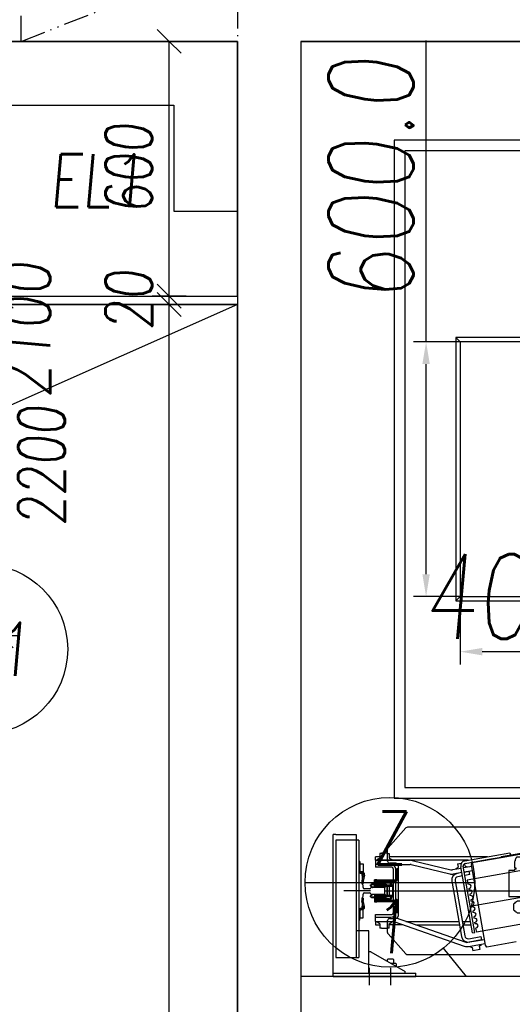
# Model space of a CAD drawing. Header units: millimetres. Extents: x 247761 to 294611, y 172579 to 236863.
# Tile 203 of 256: x 263897 to 265059, y 188788 to 191106. Entities that reach past the tile are written whole.
import ezdxf

# ---------------------------------------------------------------- set-up
doc = ezdxf.new("R2010")
doc.units = ezdxf.units.MM
doc.linetypes.add('ACAD_ISO02W100', pattern=[15, 12, -3])
doc.linetypes.add('ACAD_ISO12W100', pattern=[22, 12, -3, 0.5, -3, 0.5, -3])
for name, color, linetype in [('DASH_25', 1, 'ACAD_ISO02W100'), ('KOTY 50', 7, 'Continuous'), ('KOTY-DVERE', 8, 'Continuous'), ('NOVÁ TENKÁ', 240, 'Continuous'), ('OBRYSY', 7, 'Continuous'), ('PROSTUPY', 7, 'ACAD_ISO12W100'), ('ŽB', 3, 'Continuous')]:
    doc.layers.add(name, color=color, linetype=linetype)
for name, color, linetype, plot in [('DIM_COMP_AUX', 7, 'Continuous', False), ('PLOCHY_MISTNOSTI', 180, 'Continuous', False), ('POMOCNA_ZU', 200, 'Continuous', False)]:
    doc.layers.add(name, color=color, linetype=linetype, plot=plot)
doc.layers.add('DVERE', color=7, linetype='Continuous', true_color=0xf00000)
doc.layers.add('PROSTUPY_POPIS', color=7, linetype='ACAD_ISO12W100', true_color=0x00ff74)
doc.styles.add('CS-ROMANS', font='romans.shx', dxfattribs={"width": 0.75, "oblique": 5})
doc.styles.add('ROMANS', font='romans.shx', dxfattribs={"width": 0.75, "oblique": 5, "height": 200})
doc.dimstyles.new('A_KÓTA_50', dxfattribs={"dimtxt": 110, "dimasz": 2, "dimexe": 100, "dimexo": 1500, "dimgap": 40, "dimtad": 1, "dimrnd": 1, "dimdsep": 46, "dimtxsty": 'CS-ROMANS', "dimblk": 'KOT_CARA20', "dimcen": 45, "dimse1": 1, "dimse2": 1, "dimclrd": 256, "dimclre": 256, "dimclrt": 256, "dimadec": 0, "dimazin": 0, "dimtfac": 1, "dimtix": 1, "dimtmove": 2, "dimatfit": 3, "dimldrblk": 'OBLIQUE', "dimfxl": 0, "dimtolj": 1, "dimarcsym": 0})
doc.dimstyles.new('KONE_mm', dxfattribs={"dimscale": 15, "dimtxt": 3.5, "dimasz": 3.5, "dimexe": 2, "dimexo": 0, "dimgap": 2, "dimtad": 1, "dimdec": 0, "dimrnd": 0.01, "dimzin": 0, "dimdsep": 46, "dimtxsty": 'ROMANS', "dimsah": 1, "dimcen": 0, "dimclrd": 256, "dimclre": 256, "dimclrt": 256, "dimadec": 1, "dimazin": 3, "dimtfac": 1, "dimtdec": 0, "dimtmove": 0, "dimatfit": 3, "dimfxl": 0, "dimtolj": 1, "dimtzin": 0, "dimarcsym": 0})

# ---------------------------------------------------------------- blocks, each defined once
blk = doc.blocks.new('A$C651C2564')
at = {"layer": 'PROSTUPY', "ltscale": 5}
blk.add_lwpolyline([(6990, 0), (6990, 200), (7500, 200), (7500, 0)], close=True, dxfattribs=at)
blk.add_lwpolyline([(6990, 0), (7500, 200)], dxfattribs=at)
at = {"layer": 'PROSTUPY_POPIS', "insert": (7281.7, -328.2), "char_height": 125, "attachment_point": 6, "style": 'CS-ROMANS'}
blk.add_mtext('\\A1;EL1', dxfattribs=at)
blk = doc.blocks.new('KOT_CARA20')
for p, q in [((0, 20), (0, -20)), ((0, 0), (14.1, 14.1)), ((0, 0), (-14.1, -14.1))]:
    blk.add_line(p, q)
blk = doc.blocks.new('*D368')
at = {"layer": 'Defpoints', "color": 0, "ltscale": 5, "transparency": 16777216}
for p in [(264249.5, 190435.3), (264319.5, 190435.3), (264379.5, 186530.3)]:
    blk.add_point(p, dxfattribs=at)
at = {"layer": 'KOTY 50', "lineweight": -2, "ltscale": 5, "transparency": 16777216}
blk.add_line((264249.5, 186532.3), (264249.5, 190433.3), dxfattribs=at)
at = {"layer": 'KOTY 50', "lineweight": -2, "ltscale": 5, "transparency": 16777216, "xscale": 2, "yscale": 2, "zscale": 2}
for p, rotation in [((264249.5, 190435.3), 90), ((264249.5, 186530.3), 270)]:
    blk.add_blockref('KOT_CARA20', p, dxfattribs=dict(at, rotation=rotation))
at = {"layer": 'KOTY 50', "ltscale": 5, "transparency": 16777216, "insert": (264154.5, 188482.8), "char_height": 110, "attachment_point": 5, "rotation": 90, "style": 'CS-ROMANS'}
blk.add_mtext('\\A1;3905', dxfattribs=at)
blk = doc.blocks.new('_OBLIQUE')
at = {"color": 0, "linetype": 'ByBlock', "ltscale": 15}
blk.add_line((-0.5, -0.5), (0.5, 0.5), dxfattribs=at)
blk = doc.blocks.new('*D369')
at = {"layer": 'Defpoints', "color": 0, "ltscale": 5, "transparency": 16777216}
for p in [(264249.5, 190455.3), (264339.5, 190455.3), (264319.5, 190435.3)]:
    blk.add_point(p, dxfattribs=at)
at = {"layer": 'KOTY 50', "lineweight": -2, "ltscale": 5, "transparency": 16777216}
for p, q in [((264249.5, 190457.3), (264249.5, 190459.3)), ((264249.5, 190435.3), (264249.5, 190455.3)), ((264249.5, 190433.3), (264249.5, 190431.3))]:
    blk.add_line(p, q, dxfattribs=at)
at = {"layer": 'KOTY 50', "lineweight": -2, "ltscale": 5, "transparency": 16777216, "xscale": 2, "yscale": 2, "zscale": 2}
for p, rotation in [((264249.5, 190455.3), 270), ((264249.5, 190435.3), 90)]:
    blk.add_blockref('KOT_CARA20', p, dxfattribs=dict(at, rotation=rotation))
at = {"layer": 'KOTY 50', "ltscale": 5, "transparency": 16777216, "insert": (264154.5, 190445.3), "char_height": 110, "attachment_point": 5, "rotation": 90, "style": 'CS-ROMANS'}
blk.add_mtext('\\A1;20', dxfattribs=at)
blk = doc.blocks.new('*D370')
at = {"layer": 'Defpoints', "color": 0, "ltscale": 5, "transparency": 16777216}
for p in [(264249.5, 191055.3), (264359.5, 191055.3), (264339.5, 190455.3)]:
    blk.add_point(p, dxfattribs=at)
at = {"layer": 'KOTY 50', "lineweight": -2, "ltscale": 5, "transparency": 16777216}
blk.add_line((264249.5, 190457.3), (264249.5, 191053.3), dxfattribs=at)
at = {"layer": 'KOTY 50', "lineweight": -2, "ltscale": 5, "transparency": 16777216, "xscale": 2, "yscale": 2, "zscale": 2}
for p, rotation in [((264249.5, 191055.3), 90), ((264249.5, 190455.3), 270)]:
    blk.add_blockref('KOT_CARA20', p, dxfattribs=dict(at, rotation=rotation))
at = {"layer": 'KOTY 50', "ltscale": 5, "transparency": 16777216, "insert": (264154.5, 190755.3), "char_height": 110, "attachment_point": 5, "rotation": 90, "style": 'CS-ROMANS'}
blk.add_mtext('\\A1;600', dxfattribs=at)
blk = doc.blocks.new('*D444')
at = {"layer": 'Defpoints', "color": 0, "ltscale": 5, "transparency": 16777216}
for p in [(263210.5, 190455.3), (263854.1, 190455.3), (263210.5, 189655.3)]:
    blk.add_point(p, dxfattribs=at)
at = {"layer": 'KOTY 50', "lineweight": -2, "ltscale": 5, "transparency": 16777216}
blk.add_line((263854.1, 189657.3), (263854.1, 190453.3), dxfattribs=at)
at = {"layer": 'KOTY 50', "lineweight": -2, "ltscale": 5, "transparency": 16777216, "xscale": 2, "yscale": 2, "zscale": 2}
for p, rotation in [((263854.1, 190455.3), 90), ((263854.1, 189655.3), 270)]:
    blk.add_blockref('KOT_CARA20', p, dxfattribs=dict(at, rotation=rotation))
at = {"layer": 'KOTY 50', "ltscale": 5, "transparency": 16777216, "char_height": 110, "attachment_point": 5, "rotation": 90, "style": 'CS-ROMANS'}
for s, insert in [('\\A1;2200', (263949.1, 190055.3)), ('\\A1;800', (263759.1, 190055.3))]:
    blk.add_mtext(s, dxfattribs=dict(at, insert=insert))
blk = doc.blocks.new('MX20_Planview')
at = {"layer": 'DASH_25', "ltscale": 0.25}
for p, q in [((58.2, 667), (58.2, 679.8)), ((58.2, 679.8), (119.2, 679.8)), ((119.2, 679.8), (119.2, 626.8)), ((26.9, 659.9), (26.9, 646.7)), ((35.4, 664.1), (31.1, 664.1)), ((36.6, 667), (50.9, 667)), ((55.2, 662.7), (52.1, 662.7)), ((56.4, 667), (58.2, 667)), ((130.1, 660.7), (132, 661.7)), ((130.1, 648), (130.1, 660.7)), ((132, 661.7), (133.6, 665.7)), ((133.6, 665.7), (136, 665.7)), ((136, 667.7), (137.2, 668.9)), ((136, 665.7), (136, 667.7)), ((137.2, 668.9), (150.8, 668.9)), ((150.8, 668.9), (152, 667.7)), ((152, 667.7), (152, 665.7)), ((152, 665.7), (153.6, 665.7)), ((153.6, 665.7), (156, 661.7)), ((156, 661.7), (157.9, 660.7)), ((157.9, 660.7), (157.9, 648)), ((207.3, 664.7), (213.8, 664.8)), ((209.9, 640.9), (207.3, 664.7)), ((216.8, 637.3), (213.8, 664.8)), ((35.4, 642.5), (31.1, 642.5)), ((36.6, 639.5), (50.9, 639.5)), ((55.2, 643.9), (52.1, 643.9)), ((56.4, 639.5), (58.2, 639.5)), ((58.2, 626.8), (58.2, 639.5)), ((85, 626.8), (58.2, 626.8)), ((85, 626.8), (85, 608.9)), ((115.7, 626.8), (115.7, 611.8)), ((119.2, 626.8), (115.7, 626.8)), ((121.4, 630.9), (121.2, 622.6)), ((121.4, 630.9), (122.6, 630.9)), ((122, 646.9), (121.5, 646.4)), ((121.5, 646.4), (121.5, 641.4)), ((121.5, 641.4), (122, 640.9)), ((132, 646.9), (122, 646.9)), ((122, 640.9), (122.6, 640.9)), ((122.6, 630.9), (122.6, 640.9)), ((122.6, 640.9), (122.6, 640.9)), ((122.6, 630.9), (122.6, 630.9)), ((132, 646.9), (130.1, 648)), ((157.9, 648), (156, 646.9)), ((156, 646.9), (166, 646.9)), ((166, 646.9), (166.5, 646.4)), ((166.5, 641.4), (166, 640.9)), ((209.9, 640.9), (166, 640.9)), ((166.5, 646.4), (166.5, 641.4)), ((240, 600.6), (216.8, 637.3)), ((42, 608.9), (85, 608.9)), ((42, 608.9), (42, 601.2)), ((28, 548.9), (29.1, 581.3)), ((260, 548.9), (258.9, 581.3)), ((260, 548.9), (258.9, 581.3)), ((14.2, 543.5), (26.5, 543.5)), ((14.2, 493.5), (14.2, 543.5)), ((26.5, 548.9), (28, 548.9)), ((26.5, 543.5), (26.5, 548.9)), ((261.5, 548.9), (260, 548.9)), ((261.5, 548.9), (260, 548.9)), ((261.5, 543.5), (261.5, 548.9)), ((261.5, 543.5), (268, 543.5)), ((268, -543.5), (268, 543.5)), ((14.2, 493.5), (35.1, 492.9)), ((35.1, 476.7), (35.1, 492.9)), ((47.1, 476.2), (35.6, 476.2)), ((47.1, 473.2), (47.1, 476.2)), ((50, 473.2), (47.1, 473.2)), ((50, 473.2), (50, 471.2)), ((13.8, 423.4), (-37.7, 379.5)), ((-55.9, 233.6), (-55.9, 346)), ((-27.6, 164), (-52.2, 216.7)), ((-30.5, 163.5), (-30.5, 151.5)), ((-27.6, 164), (-30, 164)), ((-30, 151), (-22.5, 151)), ((-22.5, 161.5), (-22.5, 161.5)), ((-22.5, 153.5), (-22.5, 153.5)), ((-22.5, 151), (-22.5, 149)), ((-22.5, 149), (-21.8, 149)), ((-20.9, 99.7), (-20.9, 140.8)), ((-20.9, 101.7), (-20.9, 99.7)), ((-10.9, 89.7), (0, 89.7)), ((0, -89.7), (0, 89.7)), ((-10.9, -89.7), (0, -89.7)), ((-20.9, -101.7), (-20.9, -99.7)), ((-20.9, -99.7), (-20.9, -140.8)), ((-30.5, -163.5), (-30.5, -151.5)), ((-30, -151), (-22.5, -151)), ((-22.5, -149), (-21.8, -149)), ((-22.5, -151), (-22.5, -149)), ((-27.6, -164), (-52.2, -216.7)), ((-27.6, -164), (-30, -164)), ((-55.9, -233.6), (-55.9, -346)), ((13.8, -423.4), (-37.7, -379.5)), ((35, -492.9), (35, -476.7)), ((35.5, -476.2), (47, -476.2)), ((47, -473.2), (50, -473.2)), ((47, -473.2), (47, -476.2)), ((50, -473.2), (50, -471.2)), ((14.2, -493.5), (35, -492.9)), ((14.2, -543.5), (14.2, -493.5)), ((14.2, -543.5), (26.5, -543.5)), ((26.5, -543.5), (26.5, -548.9)), ((26.5, -548.9), (28, -548.9)), ((28, -548.9), (29.1, -581.3)), ((260, -548.9), (258.9, -581.3)), ((260, -548.9), (258.9, -581.3)), ((261.5, -548.9), (260, -548.9)), ((261.5, -548.9), (260, -548.9)), ((261.5, -543.5), (261.5, -548.9)), ((261.5, -543.5), (268, -543.5)), ((42, -608.9), (42, -601.2)), ((238, -601.9), (238, -601.9)), ((245.1, -599.6), (238.1, -601.9)), ((42, -608.9), (85, -608.9)), ((85, -613.1), (85, -608.9)), ((85, -626.8), (85, -608.9)), ((224, -625.9), (217.4, -636.3)), ((236, -627.9), (236, -604.8)), ((26.9, -646.7), (26.9, -659.9)), ((35.4, -642.5), (31.1, -642.5)), ((36.6, -639.5), (50.9, -639.5)), ((55.2, -643.9), (52.1, -643.9)), ((56.4, -639.5), (58.2, -639.5)), ((58.2, -626.8), (58.2, -639.5)), ((85, -626.8), (58.2, -626.8)), ((121.3, -626.8), (119.2, -626.8)), ((119.2, -679.8), (119.2, -626.8)), ((121.4, -630.9), (121.3, -626.8)), ((122.6, -630.9), (121.4, -630.9)), ((121.5, -641.4), (122, -640.9)), ((121.5, -646.4), (121.5, -641.4)), ((122, -646.9), (121.5, -646.4)), ((122.6, -640.9), (122, -640.9)), ((132, -646.9), (122, -646.9)), ((122.6, -630.9), (122.6, -640.9)), ((132, -646.9), (130.1, -648)), ((132, -646.9), (130.1, -648)), ((132, -646.9), (130.1, -648)), ((132, -646.9), (130.1, -648)), ((132, -646.9), (130.1, -648)), ((132, -646.9), (130.1, -648)), ((132, -646.9), (130.1, -648)), ((130.1, -648), (130.1, -660.7)), ((130.1, -648), (130.1, -660.7)), ((130.1, -648), (130.1, -660.7)), ((130.1, -648), (130.1, -660.7)), ((130.1, -648), (130.1, -660.7)), ((130.1, -648), (130.1, -660.7)), ((130.1, -648), (130.1, -660.7)), ((157.9, -648), (156, -646.9)), ((156, -646.9), (165.6, -646.9)), ((157.9, -648), (156, -646.9)), ((157.9, -648), (156, -646.9)), ((157.9, -648), (156, -646.9)), ((157.9, -648), (156, -646.9)), ((157.9, -660.7), (157.9, -648)), ((157.9, -660.7), (157.9, -648)), ((157.9, -660.7), (157.9, -648)), ((157.9, -660.7), (157.9, -648)), ((157.9, -660.7), (157.9, -648)), ((166.5, -641.4), (166, -640.9)), ((209, -640.9), (166, -640.9)), ((166, -646.9), (166.5, -646.4)), ((166.5, -646.4), (166.5, -641.4)), ((236, -627.9), (226, -627.9)), ((236, -627.9), (226, -627.9)), ((35.4, -664.1), (31.1, -664.1)), ((36.6, -667), (50.9, -667)), ((55.2, -662.7), (52.1, -662.7)), ((56.4, -667), (58.2, -667)), ((58.2, -667), (58.2, -679.8)), ((130.1, -660.7), (132, -661.7)), ((130.1, -660.7), (132, -661.7)), ((130.1, -660.7), (132, -661.7)), ((130.1, -660.7), (132, -661.7)), ((130.1, -660.7), (132, -661.7)), ((130.1, -660.7), (132, -661.7)), ((130.1, -660.7), (132, -661.7)), ((132, -661.7), (133.6, -665.7)), ((132, -661.7), (133.6, -665.7)), ((132, -661.7), (133.6, -665.7)), ((132, -661.7), (133.6, -665.7)), ((132, -661.7), (133.6, -665.7)), ((132, -661.7), (133.6, -665.7)), ((132, -661.7), (133.6, -665.7)), ((133.6, -665.7), (136, -665.7)), ((133.6, -665.7), (136, -665.7)), ((133.6, -665.7), (136, -665.7)), ((133.6, -665.7), (136, -665.7)), ((133.6, -665.7), (136, -665.7)), ((133.6, -665.7), (136, -665.7)), ((133.6, -665.7), (136, -665.7)), ((136, -665.7), (136, -667.7)), ((136, -665.7), (136, -667.7)), ((136, -665.7), (136, -667.7)), ((136, -665.7), (136, -667.7)), ((136, -665.7), (136, -667.7)), ((136, -665.7), (136, -667.7)), ((136, -667.7), (137.2, -668.9)), ((136, -667.7), (137.2, -668.9)), ((136, -667.7), (137.2, -668.9)), ((136, -667.7), (137.2, -668.9)), ((136, -667.7), (137.2, -668.9)), ((136, -667.7), (137.2, -668.9)), ((137.2, -668.9), (150.8, -668.9)), ((137.2, -668.9), (150.8, -668.9)), ((137.2, -668.9), (150.8, -668.9)), ((137.2, -668.9), (150.8, -668.9)), ((137.2, -668.9), (150.8, -668.9)), ((137.2, -668.9), (139.4, -668.9)), ((150.8, -668.9), (152, -667.7)), ((150.8, -668.9), (152, -667.7)), ((150.8, -668.9), (152, -667.7)), ((150.8, -668.9), (152, -667.7)), ((150.8, -668.9), (152, -667.7)), ((152, -665.7), (153.6, -665.7)), ((152, -667.7), (152, -665.7)), ((152, -667.7), (152, -665.7)), ((152, -667.7), (152, -665.7)), ((152, -667.7), (152, -665.7)), ((152, -667.7), (152, -665.7)), ((152, -665.7), (153.6, -665.7)), ((152, -665.7), (153.6, -665.7)), ((152, -665.7), (153.6, -665.7)), ((152, -665.7), (153.6, -665.7)), ((153.6, -665.7), (156, -661.7)), ((153.6, -665.7), (156, -661.7)), ((153.6, -665.7), (156, -661.7)), ((153.6, -665.7), (156, -661.7)), ((153.6, -665.7), (156, -661.7)), ((156, -661.7), (157.9, -660.7)), ((156, -661.7), (157.9, -660.7)), ((156, -661.7), (157.9, -660.7)), ((156, -661.7), (157.9, -660.7)), ((156, -661.7), (157.9, -660.7)), ((58.2, -679.8), (119.2, -679.8))]:
    blk.add_line(p, q, dxfattribs=at)
for centre, radius, start, end in [((31.1, 659.9), 4.2, 90, 180), ((40.6, 663.6), 5.25, 139.1176, 174.8153), ((46.9, 663.6), 5.25, 349.8415, 40.8824), ((60.3, 663.6), 5.25, 139.1176, 190.1585), ((31.1, 646.7), 4.2, 180, 270), ((40.6, 643), 5.25, 185.1847, 220.8824), ((46.9, 643), 5.25, 319.1176, 10.1585), ((60.3, 643), 5.25, 169.8415, 220.8824), ((107.2, 622.9), 14, 307.3916, 360), ((49.1, 580.6), 20, 117.1987, 178), ((39, 601.2), 3, 288.0343, 360), ((238.9, 580.6), 20, 2, 86.8412), ((-77.4, 530.1), 140.3, 310.542, 335.2076), ((35.6, 476.7), 0.5, 180, 270), ((-15.9, 346), 40, 122.8982, 180), ((-15.9, 233.6), 40, 180, 205), ((-30, 163.5), 0.5, 90, 180), ((-30, 151.5), 0.5, 180, 270), ((-60.9, 140.8), 40, 0, 11.8522), ((-10.9, 99.7), 10, 180, 270), ((-10.9, -99.7), 10, 90, 180), ((-30, -151.5), 0.5, 90, 180), ((-60.9, -140.8), 40, 348.1478, 0), ((-30, -163.5), 0.5, 180, 270), ((-15.9, -233.6), 40, 155, 180), ((-15.9, -346), 40, 180, 237.1018), ((-77.4, -530.1), 140.3, 24.7924, 49.458), ((35.5, -476.7), 0.5, 90, 180), ((49.1, -580.6), 20, 182, 242.8013), ((39, -601.2), 3, 360, 71.9657), ((239, -604.8), 3, 108.0343, 180), ((238.9, -580.6), 20, 288.0343, 358), ((238.9, -580.6), 20, 288.0343, 358), ((226, -625.9), 2, 179.4199, 270), ((31.1, -646.7), 4.2, 90, 180), ((40.6, -643), 5.25, 139.1176, 174.8153), ((46.9, -643), 5.25, 349.8415, 40.8824), ((60.3, -643), 5.25, 139.1176, 190.1585), ((209, -630.9), 10, 270, 327.6863), ((31.1, -659.9), 4.2, 180, 270), ((40.6, -663.6), 5.25, 185.1847, 220.8824), ((46.9, -663.6), 5.25, 319.1176, 10.1585), ((60.3, -663.6), 5.25, 169.8415, 220.8824)]:
    blk.add_arc(centre, radius, start, end, dxfattribs=at)
blk = doc.blocks.new('*D492')
at = {"layer": 'Defpoints', "color": 0, "transparency": 16777216}
for p in [(300, 1805.1), (-300, 1725), (300, 1725)]:
    blk.add_point(p, dxfattribs=at)
at = {"layer": 'DIM_COMP_AUX', "lineweight": -2, "transparency": 16777216}
for p, q in [((-300, 1725), (-300, 1835.1)), ((300, 1725), (300, 1835.1)), ((-247.5, 1805.1), (247.5, 1805.1)), ((300, 1805.1), (1009.5, 1805.1))]:
    blk.add_line(p, q, dxfattribs=at)
at = {"layer": 'DIM_COMP_AUX', "transparency": 16777216}
for points in [[(-247.5, 1813.8), (-247.5, 1796.3), (-300, 1805.1)], [(247.5, 1813.8), (247.5, 1796.3), (300, 1805.1)]]:
    blk.add_solid(points, dxfattribs=at)
at = {"layer": 'DIM_COMP_AUX', "transparency": 16777216, "insert": (681, 1935.1), "char_height": 200, "attachment_point": 5, "style": 'ROMANS'}
blk.add_mtext('\\A1;600.0', dxfattribs=at)
blk = doc.blocks.new('*D493')
at = {"layer": 'Defpoints', "color": 0, "transparency": 16777216}
for p in [(-429.8, 1725), (-300, 1725), (-300, 1325)]:
    blk.add_point(p, dxfattribs=at)
at = {"layer": 'DIM_COMP_AUX', "lineweight": -2, "transparency": 16777216}
for p, q in [((-300, 1725), (-459.8, 1725)), ((-429.8, 1377.5), (-429.8, 1672.5)), ((-300, 1325), (-459.8, 1325))]:
    blk.add_line(p, q, dxfattribs=at)
at = {"layer": 'DIM_COMP_AUX', "transparency": 16777216}
for points in [[(-421, 1672.5), (-438.5, 1672.5), (-429.8, 1725)], [(-421, 1377.5), (-438.5, 1377.5), (-429.8, 1325)]]:
    blk.add_solid(points, dxfattribs=at)
at = {"layer": 'DIM_COMP_AUX', "transparency": 16777216, "insert": (-299.8, 1525), "char_height": 200, "attachment_point": 5, "rotation": 270, "style": 'ROMANS'}
blk.add_mtext('\\A1;400.0', dxfattribs=at)
blk = doc.blocks.new('10030_Elevator_0')
at = {"layer": 'NOVÁ TENKÁ'}
for p, q in [((-1195, 2024), (-1195, 1829)), ((-1195, 2024), (-1187, 2024)), ((-1187, 2024), (-1187, 1940)), ((-1187, 2024), (-860, 2024)), ((-1187, 2024), (-1187, 1884)), ((-873.99, 2018), (-1149.99, 2018)), ((-1149.99, 2018), (-1149.99, 1964)), ((-873.99, 1964), (-873.99, 2018)), ((-860, 2018), (-860, 2024)), ((-860, 2018), (-860, 1970)), ((-993, 1936.41), (-993, 1998.61)), ((-873.99, 1970), (-1149.99, 1970)), ((-873.99, 1964), (-1149.99, 1964)), ((-1087, 1940), (-1087, 1970)), ((-860, 1970), (-1087, 1970)), ((-923.99, 1970), (-1071.99, 1970)), ((-1062.24, 1961), (-1062.24, 1964)), ((-1062.24, 1961), (-1039.74, 1961)), ((-1039.74, 1961), (-1056.74, 1961)), ((-1056.74, 1961), (-1056.74, 1953.58)), ((-1056.74, 1953.58), (-1047.24, 1953.58)), ((-1047.24, 1953.58), (-1037.74, 1953.58)), ((-1037.74, 1953.58), (-1037.74, 1960)), ((-1037.24, 1958.5), (-1037.24, 1955.5)), ((-1034.24, 1958.5), (-1034.24, 1955.5)), ((-1031.01, 1953.11), (-1016.53, 1956.16)), ((-1030.14, 1950.24), (-1015.66, 1953.29)), ((-1009.24, 1956.24), (-1009.92, 1953.31)), ((-976.74, 1956.24), (-976.07, 1953.31)), ((-955.85, 1950.24), (-970.33, 1953.29)), ((-954.97, 1953.11), (-969.45, 1956.16)), ((-951.74, 1958.5), (-951.74, 1955.5)), ((-948.74, 1958.5), (-948.74, 1955.5)), ((-948.24, 1953.58), (-948.24, 1960)), ((-938.74, 1953.58), (-948.24, 1953.58)), ((-923.74, 1961), (-946.24, 1961)), ((-946.24, 1961), (-929.24, 1961)), ((-929.24, 1953.58), (-938.74, 1953.58)), ((-929.24, 1961), (-929.24, 1953.58)), ((-923.74, 1961), (-923.74, 1964)), ((-1174.62, 1939), (-1215.38, 1939)), ((-1187, 1940), (-1137, 1940)), ((-1137, 1935), (-1183, 1854)), ((-1137, 1940), (-1087, 1940)), ((-1137, 1935), (-1137, 1939.81)), ((-1082, 1896.08), (-1082, 1909.92)), ((-1081, 1909.92), (-1082, 1909.92)), ((-1081, 1909.92), (-1081, 1914)), ((-1070.33, 1914), (-1081, 1914)), ((-1073, 1924), (-1073, 1914)), ((-1065, 1924), (-1073, 1924)), ((-1070.33, 1914), (-1066.72, 1920.25)), ((-1066.72, 1920.25), (-1065, 1920.25)), ((-1065, 1924), (-1065, 1884.68)), ((-1065, 1924), (-1049, 1924)), ((-1055, 1924), (-1055, 1888)), ((-1049, 1924), (-1049, 1888)), ((-921, 1924), (-937, 1924)), ((-937, 1888), (-937, 1924)), ((-931, 1888), (-931, 1924)), ((-931, 1888), (-931, 1924)), ((-921, 1924), (-921, 1842.4)), ((-921, 1924), (-913, 1924)), ((-921, 1705.61), (-921, 1924)), ((-919.28, 1920.25), (-921, 1920.25)), ((-915.67, 1914), (-919.28, 1920.25)), ((-905, 1914), (-915.67, 1914)), ((-913, 1914), (-913, 1924)), ((-905, 1909.92), (-905, 1914)), ((-905, 1909.92), (-904, 1909.92)), ((-904, 1896.08), (-904, 1909.92)), ((-1174.62, 1889), (-1215.38, 1889)), ((-1187, 1884), (-1187, 1829)), ((-1164, 1881), (-1164, 1887.46)), ((-1164, 1881), (-1155.75, 1881)), ((-1164, 1878.61), (-1164, 1881)), ((-1155.75, 1897), (-1158.58, 1897)), ((-1154.15, 1895.4), (-1155.75, 1897)), ((-1155.75, 1881), (-1154.15, 1882.6)), ((-1154.15, 1889), (-1154.15, 1895.4)), ((-1154.15, 1882.6), (-1154.15, 1889)), ((-1094.43, 1894.72), (-1141.34, 1852.49)), ((-1065.55, 1881.41), (-1123.25, 1714.91)), ((-1091.08, 1896), (-1063, 1896)), ((-1081, 1896.08), (-1082, 1896.08)), ((-1081, 1892), (-1081, 1896.08)), ((-1081, 1892), (-1070.33, 1892)), ((-1073, 1859.91), (-1073, 1892)), ((-1070.33, 1892), (-1066.72, 1885.75)), ((-1066.72, 1885.75), (-1065, 1885.75)), ((-1058, 1891), (-1058, 1876)), ((-1043, 1882), (-993, 1882)), ((-993, 1882), (-943, 1882)), ((-931, 1888), (-931, 1842.4)), ((-928, 1876), (-928, 1891)), ((-923, 1896), (-894.92, 1896)), ((-919.28, 1885.75), (-921, 1885.75)), ((-915.67, 1892), (-919.28, 1885.75)), ((-905, 1892), (-915.67, 1892)), ((-913, 1660.24), (-913, 1892)), ((-905, 1896.08), (-904, 1896.08)), ((-905, 1896.08), (-905, 1892)), ((-844.66, 1852.49), (-891.57, 1894.72)), ((775, 1880), (-775, 1880)), ((-775, 1880), (-775, 205)), ((775, 205), (775, 1880)), ((-1170.99, 1875.14), (-1165.29, 1875.14)), ((-1056.1, 1878.13), (-1113.8, 1711.63)), ((-933, 1871), (-1053, 1871)), ((-1043, 1876), (-993, 1876)), ((-993, 1876), (-943, 1876)), ((750, 1855), (-750, 1855)), ((-750, 1855), (-750, 205)), ((750, 205), (750, 1855)), ((-1143, 1848.77), (-1143, 1135.23)), ((-1065, 1852.46), (-1065, 1728.08)), ((-931.28, 1840.03), (-953.32, 1749.4)), ((-921.57, 1837.67), (-943.6, 1747.04)), ((-843, 1135.23), (-843, 1848.77)), ((-1195, 1829), (-1187, 1829)), ((-1073, 1829.37), (-1073, 1726.67)), ((-970.55, 1744.74), (-1100.54, 1721.82)), ((-950.01, 1720.94), (-953.58, 1741.2)), ((-940.16, 1722.68), (-943.74, 1742.94)), ((-969.16, 1736.86), (-1099.15, 1713.94)), ((-1091.91, 1695.92), (-936.31, 1723.36)), ((-1090.87, 1690.01), (-935.27, 1717.45)), ((-1073, 1718.55), (-1073, 1699.26)), ((-1065, 1719.96), (-1065, 1700.67)), ((-957.98, 1719.54), (-959.89, 1730.37)), ((-950.1, 1720.93), (-952.01, 1731.76)), ((-950.63, 1723.93), (-950.54, 1723.95)), ((-942.25, 1734.5), (-941.52, 1734.62)), ((-941.52, 1734.62), (-937.44, 1729.76)), ((-935.74, 1697.57), (-939.12, 1716.77)), ((-929.56, 1731.15), (-937.44, 1729.76)), ((-929.56, 1731.15), (-927.9, 1721.72)), ((-300, 1725), (-310, 1735)), ((300, 1725), (310, 1735)), ((-1126.53, 1696.42), (-1134.4, 1695.03)), ((-1131.45, 1678.29), (-1134.4, 1695.03)), ((-1124.35, 1702.39), (-1126.53, 1696.42)), ((-1124.35, 1702.39), (-1123.63, 1702.51)), ((-1124.05, 1704.89), (-1117.12, 1665.58)), ((-1120.97, 1664.91), (-931.89, 1698.25)), ((-1114.2, 1706.62), (-1107.27, 1667.32)), ((-1108.48, 1674.72), (-1113.52, 1703.28)), ((-1105.64, 1704.67), (-1100.61, 1676.11)), ((-1091.91, 1695.92), (-1090.87, 1690.01)), ((-1054.35, 1692.9), (-1057.22, 1692.39)), ((-1054.35, 1692.9), (-1052.52, 1689.37)), ((-1044.44, 1690.79), (-1043.92, 1694.74)), ((-1041.06, 1695.24), (-1043.92, 1694.74)), ((-1041.06, 1695.24), (-1039.22, 1691.71)), ((-1031.15, 1693.14), (-1030.63, 1697.08)), ((-1027.76, 1697.58), (-1030.63, 1697.08)), ((-1027.76, 1697.58), (-1025.93, 1694.06)), ((-1017.85, 1695.48), (-1017.33, 1699.42)), ((-1014.47, 1699.93), (-1017.33, 1699.42)), ((-1014.47, 1699.93), (-1012.63, 1696.4)), ((-1004.56, 1697.83), (-1004.04, 1701.77)), ((-1001.17, 1702.27), (-1004.04, 1701.77)), ((-1001.17, 1702.27), (-999.34, 1698.75)), ((-991.26, 1700.17), (-990.74, 1704.11)), ((-987.88, 1704.62), (-990.74, 1704.11)), ((-987.88, 1704.62), (-986.04, 1701.09)), ((-977.97, 1702.51), (-977.45, 1706.46)), ((-967.89, 1708.14), (-977.45, 1706.46)), ((-895.48, 1297.48), (-967.89, 1708.14)), ((-954.85, 1701.81), (-956.94, 1713.63)), ((-954.85, 1701.81), (-946.98, 1703.2)), ((-949.06, 1715.02), (-946.98, 1703.2)), ((-945.58, 1695.83), (-948.97, 1715.03)), ((-948.88, 1713.98), (-948.79, 1714)), ((-937.39, 1706.92), (-936.66, 1707.05)), ((-934.49, 1713.02), (-936.66, 1707.05)), ((-934.49, 1713.02), (-928.78, 1714.03)), ((-931.89, 1698.25), (-926.53, 1696.65)), ((-928.32, 1712.58), (-918.6, 1657.43)), ((-926.53, 1696.65), (-914.37, 1627.72)), ((-922.41, 1713.62), (-903.66, 1607.27)), ((-1123.57, 1679.68), (-1131.45, 1678.29)), ((-1123.57, 1679.68), (-1119.49, 1674.81)), ((-1119.49, 1674.81), (-1118.77, 1674.94)), ((-1110.47, 1685.49), (-1110.38, 1685.5)), ((-1100.61, 1676.11), (-1108.48, 1674.72)), ((-1080.94, 1688.21), (-1090.5, 1686.52)), ((-1018.09, 1275.86), (-1090.5, 1686.52)), ((-1080.94, 1688.21), (-1079.11, 1684.68)), ((-1071.03, 1686.1), (-1070.51, 1690.05)), ((-1067.65, 1690.55), (-1070.51, 1690.05)), ((-1067.65, 1690.55), (-1065.81, 1687.02)), ((-1057.74, 1688.45), (-1057.22, 1692.39)), ((-1125.46, 1661.58), (-1120.97, 1664.91)), ((-1113.3, 1592.64), (-1125.46, 1661.58)), ((-918.6, 1657.43), (-913.39, 1627.89)), ((-912.4, 1628.06), (-914.37, 1627.72)), ((-914.37, 1627.72), (-872.7, 1391.36)), ((-912.4, 1628.06), (-870.73, 1391.71)), ((-903.66, 1607.27), (-908.58, 1606.4))]:
    blk.add_line(p, q, dxfattribs=at)
at = {"layer": 'NOVÁ TENKÁ', "ltscale": 3}
for p, q in [((-948.5, 1964), (-1037.5, 1964)), ((-1037.5, 1964), (-1037.5, 1958.78)), ((-1034.72, 1955.79), (-1000.77, 1953.21)), ((-998, 1950.22), (-998, 1938.4)), ((-988, 1938.4), (-988, 1950.22)), ((-985.22, 1953.21), (-951.27, 1955.79)), ((-948.5, 1958.78), (-948.5, 1964)), ((-1000.94, 1935.4), (-1000.94, 1935.4)), ((-1000.94, 1935.4), (-1000.94, 1902)), ((-985.06, 1902), (-985.06, 1935.4)), ((-985.06, 1935.4), (-985.06, 1935.4)), ((-1000.94, 1902), (-985.06, 1902))]:
    blk.add_line(p, q, dxfattribs=at)
at = {"layer": 'NOVÁ TENKÁ', "ltscale": 0.33}
for p, q in [((-993, 1902), (-993, 1082)), ((-956.78, 1286.67), (-1029.2, 1697.33))]:
    blk.add_line(p, q, dxfattribs=at)
at = {"layer": 'NOVÁ TENKÁ'}
for points in [[(-1187, 1950), (-1187, 1854), (-1183, 1854)], [(-1003.54, 1927.05), (-1018.98, 1927.05)], [(-1018.98, 1927.05), (-1018.98, 1921.49)], [(-1015.1, 1926.52), (-1015.36, 1926.52), (-1015.71, 1926.43), (-1015.98, 1926.43), (-1016.24, 1926.26), (-1016.51, 1926.17), (-1016.77, 1925.99), (-1017.04, 1925.82), (-1017.21, 1925.64), (-1017.39, 1925.46), (-1017.57, 1925.2), (-1017.74, 1924.93), (-1017.83, 1924.67), (-1018.01, 1924.41), (-1018.01, 1924.05), (-1018.1, 1923.79), (-1018.1, 1923.52)], [(-1012.01, 1923.52), (-1012.01, 1923.79), (-1012.1, 1924.05), (-1012.19, 1924.41), (-1012.27, 1924.67), (-1012.36, 1924.93), (-1012.54, 1925.2), (-1012.72, 1925.46), (-1012.89, 1925.64), (-1013.16, 1925.82), (-1013.33, 1925.99), (-1013.6, 1926.17), (-1013.86, 1926.26), (-1014.13, 1926.43), (-1014.48, 1926.43), (-1014.74, 1926.52), (-1015.1, 1926.52)], [(-1009.54, 1934.02), (-1006.98, 1934.02)], [(-1009.54, 1927.05), (-1009.54, 1934.02)], [(-1009.54, 1932.96), (-1006.98, 1932.96)], [(-1009.54, 1928.11), (-1006.98, 1928.11)], [(-1009.54, 1902), (-1009.54, 1927.05)], [(-1006.98, 1936.05), (-1004.6, 1936.05)], [(-1006.98, 1936.05), (-1006.98, 1934.02)], [(-1006.98, 1934.02), (-1006.98, 1927.05)], [(-1006.45, 1902), (-1006.45, 1927.05)], [(-1003.72, 1935.52), (-1003.89, 1935.7), (-1004.07, 1935.87), (-1004.34, 1935.96), (-1004.6, 1936.05)], [(-1003.72, 1935.52), (-1001.42, 1931.29)], [(-1003.54, 1927.05), (-1003.54, 1902)], [(-1001.25, 1925.02), (-1003.54, 1925.02)], [(-1002.04, 1928.99), (-1001.95, 1929.35), (-1001.69, 1929.61)], [(-1001.69, 1928.37), (-1001.95, 1928.73), (-1002.04, 1928.99)], [(-1001.69, 1929.61), (-1001.51, 1929.79), (-1001.34, 1929.96), (-1001.25, 1930.23), (-1001.25, 1930.49)], [(-1001.25, 1927.58), (-1001.25, 1927.85), (-1001.34, 1928.02), (-1001.51, 1928.29), (-1001.69, 1928.37)], [(-1001.25, 1930.76), (-1001.25, 1931.02), (-1001.42, 1931.29)], [(-1001.25, 1930.76), (-1001.25, 1930.49)], [(-1001.25, 1927.58), (-1001.25, 1902)], [(-984.66, 1931.29), (-984.75, 1931.02), (-984.75, 1930.76)], [(-984.75, 1930.49), (-984.75, 1930.76)], [(-984.75, 1930.49), (-984.75, 1930.23), (-984.66, 1929.96), (-984.49, 1929.79), (-984.31, 1929.61)], [(-984.31, 1928.37), (-984.49, 1928.29), (-984.66, 1928.02), (-984.75, 1927.85), (-984.75, 1927.58)], [(-984.75, 1902), (-984.75, 1927.58)], [(-982.55, 1925.02), (-984.75, 1925.02)], [(-984.66, 1931.29), (-982.28, 1935.52)], [(-984.05, 1928.99), (-984.13, 1929.35), (-984.31, 1929.61)], [(-984.31, 1928.37), (-984.13, 1928.73), (-984.05, 1928.99)], [(-982.55, 1927.05), (-967.02, 1927.05)], [(-982.55, 1902), (-982.55, 1927.05)], [(-981.4, 1936.05), (-981.66, 1935.96), (-981.93, 1935.87), (-982.11, 1935.7), (-982.28, 1935.52)], [(-981.4, 1936.05), (-979.02, 1936.05)], [(-979.64, 1927.05), (-979.64, 1902)], [(-979.02, 1936.05), (-979.02, 1934.02)], [(-979.02, 1934.02), (-976.46, 1934.02)], [(-979.02, 1927.05), (-979.02, 1934.02)], [(-976.46, 1934.02), (-976.46, 1927.05)], [(-976.46, 1927.05), (-976.46, 1902)], [(-970.99, 1926.52), (-971.26, 1926.52), (-971.61, 1926.43), (-971.87, 1926.43), (-972.14, 1926.26), (-972.4, 1926.17), (-972.67, 1925.99), (-972.93, 1925.82), (-973.11, 1925.64), (-973.28, 1925.46), (-973.46, 1925.2), (-973.64, 1924.93), (-973.73, 1924.67), (-973.9, 1924.41), (-973.9, 1924.05), (-973.99, 1923.79), (-973.99, 1923.52)], [(-967.9, 1923.52), (-967.9, 1923.79), (-967.99, 1924.05), (-968.08, 1924.41), (-968.17, 1924.67), (-968.26, 1924.93), (-968.43, 1925.2), (-968.61, 1925.46), (-968.79, 1925.64), (-969.05, 1925.82), (-969.23, 1925.99), (-969.49, 1926.17), (-969.76, 1926.26), (-970.02, 1926.43), (-970.37, 1926.43), (-970.64, 1926.52), (-970.99, 1926.52)], [(-967.02, 1921.49), (-967.02, 1927.05)], [(-1018.98, 1921.49), (-1018.1, 1921.49)], [(-1015.1, 1923.52), (-1018.1, 1923.52)], [(-1018.1, 1923.52), (-1018.1, 1879.07)], [(-1015.1, 1923.52), (-1015.1, 1879.07)], [(-1015.01, 1923.52), (-1015.1, 1923.52)], [(-1015.1, 1923.52), (-1015.1, 1923.52)], [(-1015.1, 1921.49), (-1015.01, 1921.49)], [(-1015.01, 1923.52), (-1012.01, 1923.52)], [(-1015.01, 1893), (-1015.01, 1923.52)], [(-1012.01, 1893), (-1012.01, 1923.52)], [(-1012.01, 1921.49), (-1009.54, 1921.49)], [(-1003.54, 1902), (-1009.54, 1902)], [(-1009.54, 1900.06), (-1009.54, 1902)], [(-1006.98, 1902), (-1006.98, 1900.06)], [(-1006.28, 1899), (-1006.28, 1902)], [(-1005.39, 1897.85), (-1001.25, 1902)], [(-1001.25, 1902), (-984.75, 1902)], [(-984.75, 1902), (-980.61, 1897.85)], [(-976.46, 1902), (-982.55, 1902)], [(-979.72, 1902), (-979.72, 1899)], [(-979.02, 1900.06), (-979.02, 1902)], [(-976.46, 1921.49), (-973.99, 1921.49)], [(-976.46, 1902), (-976.46, 1900.06)], [(-973.99, 1923.52), (-973.99, 1893)], [(-970.99, 1923.52), (-973.99, 1923.52)], [(-970.99, 1923.52), (-970.99, 1893)], [(-970.9, 1923.52), (-970.99, 1923.52)], [(-970.99, 1923.52), (-970.99, 1923.52)], [(-970.99, 1921.49), (-970.9, 1921.49)], [(-970.9, 1879.07), (-970.9, 1923.52)], [(-970.9, 1923.52), (-967.9, 1923.52)], [(-967.9, 1879.07), (-967.9, 1923.52)], [(-967.9, 1921.49), (-967.02, 1921.49)], [(-1022.15, 1872.01), (-1021.71, 1872.01), (-1021.36, 1872.1), (-1021.01, 1872.1), (-1020.74, 1872.18), (-1020.39, 1872.27), (-1020.04, 1872.36), (-1019.68, 1872.45), (-1019.42, 1872.54), (-1019.07, 1872.71), (-1018.8, 1872.89), (-1018.45, 1873.07), (-1018.18, 1873.24), (-1017.92, 1873.42), (-1017.65, 1873.6), (-1017.39, 1873.86), (-1017.13, 1874.04), (-1016.95, 1874.3), (-1016.68, 1874.57), (-1016.51, 1874.83), (-1016.33, 1875.1), (-1016.16, 1875.36), (-1015.98, 1875.71), (-1015.8, 1875.98), (-1015.63, 1876.33), (-1015.54, 1876.6), (-1015.45, 1876.95), (-1015.36, 1877.3), (-1015.27, 1877.65), (-1015.18, 1877.92), (-1015.18, 1878.27), (-1015.1, 1878.62), (-1015.1, 1879.07)], [(-1022.15, 1875.01), (-1021.71, 1875.01), (-1021.27, 1875.1), (-1020.92, 1875.18), (-1020.57, 1875.36), (-1020.21, 1875.54), (-1019.86, 1875.71), (-1019.6, 1875.98), (-1019.24, 1876.15), (-1019.07, 1876.51), (-1018.8, 1876.77), (-1018.63, 1877.12), (-1018.45, 1877.48), (-1018.27, 1877.83), (-1018.18, 1878.18), (-1018.1, 1878.62), (-1018.1, 1879.07)], [(-1015.01, 1893), (-1015.01, 1892.65), (-1015.01, 1892.3), (-1014.92, 1891.94), (-1014.83, 1891.59), (-1014.83, 1891.24), (-1014.66, 1890.97), (-1014.57, 1890.62), (-1014.48, 1890.27), (-1014.3, 1890), (-1014.13, 1889.65), (-1014.04, 1889.39), (-1013.77, 1889.12), (-1013.6, 1888.86), (-1013.42, 1888.59), (-1013.16, 1888.33), (-1012.98, 1888.06), (-1012.72, 1887.89), (-1012.45, 1887.62), (-1012.19, 1887.45), (-1011.92, 1887.18), (-1011.66, 1887), (-1011.3, 1886.83), (-1011.04, 1886.74), (-1010.77, 1886.56), (-1010.42, 1886.47), (-1010.07, 1886.3), (-1009.72, 1886.21), (-1009.45, 1886.21), (-1009.1, 1886.12), (-1008.75, 1886.03), (-1008.39, 1886.03), (-1008.04, 1886.03)], [(-1012.01, 1893), (-1012.01, 1892.65), (-1011.92, 1892.21), (-1011.83, 1891.86), (-1011.66, 1891.5), (-1011.57, 1891.15), (-1011.3, 1890.8), (-1011.13, 1890.44), (-1010.86, 1890.18), (-1010.6, 1889.92), (-1010.25, 1889.74), (-1009.89, 1889.47), (-1009.54, 1889.3), (-1009.19, 1889.21), (-1008.83, 1889.12), (-1008.39, 1889.03), (-1008.04, 1889.03)], [(-1009.54, 1900.06), (-1006.98, 1900.06)], [(-1006.98, 1889.03), (-1008.04, 1889.03)], [(-1006.98, 1886.03), (-1008.04, 1886.03)], [(-1006.98, 1898.03), (-1006.98, 1900.06)], [(-1006.98, 1900.06), (-1003.98, 1896)], [(-1006.98, 1898.03), (-1006.98, 1897.59), (-1006.89, 1897.24), (-1006.63, 1896.88), (-1006.45, 1896.62), (-1006.1, 1896.35), (-1005.75, 1896.18), (-1005.39, 1896.09), (-1005.04, 1896)], [(-1006.98, 1889.03), (-1006.01, 1889.03)], [(-1006.01, 1886.03), (-1006.98, 1886.03)], [(-1006.01, 1896.27), (-1006.01, 1893.62)], [(-1006.01, 1886.03), (-1006.01, 1893.53)], [(-1003.98, 1886.03), (-1006.01, 1886.03)], [(-1005.04, 1896), (-1003.98, 1896)], [(-1004.78, 1897.06), (-981.22, 1897.06)], [(-1003.98, 1884.01), (-1003.98, 1896)], [(-1003.98, 1896), (-982.02, 1896)], [(-1003.98, 1891.5), (-982.02, 1891.5)], [(-982.02, 1884.01), (-1003.98, 1884.01)], [(-982.02, 1896), (-979.02, 1900.06)], [(-982.02, 1896), (-982.02, 1884.01)], [(-982.02, 1896), (-981.05, 1896)], [(-979.99, 1886.03), (-982.02, 1886.03)], [(-981.05, 1896), (-980.61, 1896.09), (-980.25, 1896.18), (-979.9, 1896.35), (-979.55, 1896.62), (-979.37, 1896.88), (-979.2, 1897.24), (-979.02, 1897.59), (-979.02, 1898.03)], [(-979.99, 1893.62), (-979.99, 1896.27)], [(-979.99, 1886.03), (-979.99, 1893.53)], [(-979.99, 1889.03), (-979.02, 1889.03)], [(-979.02, 1886.03), (-979.99, 1886.03)], [(-979.02, 1898.03), (-979.02, 1900.06)], [(-979.02, 1900.06), (-976.46, 1900.06)], [(-978.05, 1889.03), (-979.02, 1889.03)], [(-978.05, 1886.03), (-979.02, 1886.03)], [(-978.05, 1886.03), (-977.61, 1886.03), (-977.25, 1886.03), (-976.9, 1886.12), (-976.64, 1886.21), (-976.28, 1886.21), (-975.93, 1886.3), (-975.58, 1886.47), (-975.31, 1886.56), (-974.96, 1886.74), (-974.7, 1886.83), (-974.34, 1887), (-974.08, 1887.18), (-973.81, 1887.45), (-973.55, 1887.62), (-973.28, 1887.89), (-973.02, 1888.06), (-972.84, 1888.33), (-972.58, 1888.59), (-972.4, 1888.86), (-972.23, 1889.12), (-972.05, 1889.39), (-971.87, 1889.65), (-971.7, 1890), (-971.52, 1890.27), (-971.43, 1890.62), (-971.34, 1890.97), (-971.26, 1891.24), (-971.17, 1891.59), (-971.08, 1891.94), (-971.08, 1892.3), (-970.99, 1892.65), (-970.99, 1893)], [(-978.05, 1889.03), (-977.61, 1889.03), (-977.17, 1889.12), (-976.81, 1889.21), (-976.46, 1889.3), (-976.11, 1889.47), (-975.75, 1889.74), (-975.49, 1889.92), (-975.14, 1890.18), (-974.96, 1890.44), (-974.7, 1890.8), (-974.52, 1891.15), (-974.34, 1891.5), (-974.17, 1891.86), (-974.08, 1892.21), (-973.99, 1892.65), (-973.99, 1893)], [(-970.9, 1879.07), (-970.9, 1878.62), (-970.9, 1878.27), (-970.82, 1877.92), (-970.73, 1877.65), (-970.73, 1877.3), (-970.55, 1876.95), (-970.46, 1876.6), (-970.37, 1876.33), (-970.2, 1875.98), (-970.02, 1875.71), (-969.93, 1875.36), (-969.67, 1875.1), (-969.49, 1874.83), (-969.32, 1874.57), (-969.05, 1874.3), (-968.87, 1874.04), (-968.61, 1873.86), (-968.35, 1873.6), (-968.08, 1873.42), (-967.82, 1873.24), (-967.55, 1873.07), (-967.2, 1872.89), (-966.93, 1872.71), (-966.67, 1872.54), (-966.32, 1872.45), (-965.96, 1872.36), (-965.61, 1872.27), (-965.35, 1872.18), (-964.99, 1872.1), (-964.64, 1872.1), (-964.29, 1872.01), (-963.93, 1872.01)], [(-967.9, 1879.07), (-967.9, 1878.62), (-967.82, 1878.18), (-967.73, 1877.83), (-967.55, 1877.48), (-967.46, 1877.12), (-967.2, 1876.77), (-967.02, 1876.51), (-966.76, 1876.15), (-966.4, 1875.98), (-966.14, 1875.71), (-965.79, 1875.54), (-965.43, 1875.36), (-965.08, 1875.18), (-964.73, 1875.1), (-964.29, 1875.01), (-963.93, 1875.01)], [(-1022.15, 1875.01), (-1045, 1875.01)], [(-1045, 1872.01), (-1045, 1875.01)], [(-1022.15, 1872.01), (-1045, 1872.01)], [(-941, 1875.01), (-963.93, 1875.01)], [(-941, 1872.01), (-963.93, 1872.01)], [(-941, 1872.01), (-941, 1875.01)]]:
    blk.add_lwpolyline(points, dxfattribs=at)
for points in [[(-310, 1315), (310, 1315), (310, 1735), (-310, 1735)], [(-300, 1325), (300, 1325), (300, 1725), (-300, 1725)]]:
    blk.add_lwpolyline(points, close=True, dxfattribs=at)
for centre, radius, start, end in [((-1039.74, 1958.5), 5.5, 0, 90), ((-1039.74, 1958.5), 2.5, 0, 90), ((-1031.74, 1955.5), 5.5, 180, 270), ((-1031.74, 1955.5), 2.5, 180, 270), ((-1031.74, 1955.5), 2.5, 270, 286.94645), ((-1031.74, 1955.5), 5.5, 270, 286.94645), ((-1012.74, 1943.72), 13, 74.3815, 106.94645), ((-1012.74, 1943.72), 10, 73.57492, 106.94645), ((-973.24, 1943.72), 13, 73.05355, 105.6185), ((-973.24, 1943.72), 10, 73.05355, 106.42508), ((-954.24, 1955.5), 5.5, 253.05355, 270), ((-954.24, 1955.5), 2.5, 253.05355, 270), ((-954.24, 1955.5), 5.5, 270, 0), ((-954.24, 1955.5), 2.5, 270, 0), ((-946.24, 1958.5), 5.5, 90, 180), ((-946.24, 1958.5), 2.5, 90, 180), ((-1169.29, 1878.61), 5.29, 319.11761, 0), ((-1091.08, 1891), 5, 90, 131.98721), ((-1075, 1884.68), 10, 340.88717, 0), ((-1063, 1891), 5, 0, 90), ((-1075, 1884.68), 20, 340.88717, 0), ((-1043, 1888), 12, 180, 270), ((-1043, 1888), 6, 180, 270), ((-943, 1888), 12, 270, 0), ((-943, 1888), 6, 270, 0), ((-923, 1891), 5, 90, 180), ((-894.92, 1891), 5, 48.01279, 90), ((-1053, 1876), 5, 180, 270), ((-933, 1876), 5, 270, 0), ((-1138, 1848.77), 5, 131.98721, 180), ((-941, 1842.4), 10, 346.33331, 0), ((-941, 1842.4), 20, 346.33331, 0), ((-848, 1848.77), 5, 0, 48.01279), ((-967.77, 1728.98), 16, 10, 100), ((-933.89, 1744.67), 20, 166.33331, 190), ((-933.89, 1744.67), 10, 166.33331, 190), ((-1097.76, 1706.06), 16, 100, 190), ((-967.77, 1728.98), 8, 10, 100), ((-934.23, 1711.54), 12, 10, 100), ((-934.23, 1711.54), 6, 10, 100), ((-1104.35, 1708.36), 20, 160.88717, 190), ((-1104.35, 1708.36), 10, 160.88717, 190), ((-1097.76, 1706.06), 8, 100, 190), ((-1035.41, 1693.7), 4.3, 207.5, 352.5), ((-1022.11, 1696.04), 4.3, 207.5, 352.5), ((-1008.82, 1698.39), 4.3, 207.5, 352.5), ((-995.52, 1700.73), 4.3, 207.5, 352.5), ((-982.23, 1703.08), 4.3, 207.5, 352.5), ((-1075.29, 1686.67), 4.3, 207.5, 352.5), ((-1062, 1689.01), 4.3, 207.5, 352.5), ((-1048.7, 1691.35), 4.3, 207.5, 352.5)]:
    blk.add_arc(centre, radius, start, end, dxfattribs=at)
at = {"layer": 'NOVÁ TENKÁ', "ltscale": 3}
for centre, start, end in [((-1034.5, 1958.78), 180.00001, 265.65677), ((-1001, 1950.22), 0.00001, 85.65677), ((-985, 1950.22), 94.34323, 180.00001), ((-951.5, 1958.78), 274.34323, 0.00002), ((-1001, 1938.4), 271.14599, 0.00001), ((-985, 1938.4), 180.00001, 268.85401)]:
    blk.add_arc(centre, 3, start, end, dxfattribs=at)
at = {"layer": 'NOVÁ TENKÁ', "rotation": 180}
blk.add_blockref('MX20_Planview', (-887, 930), dxfattribs=at)
at = {"layer": 'DIM_COMP_AUX'}
dim = blk.add_linear_dim(base=(300, 1805.08), p1=(-300, 1725), p2=(300, 1725), dimstyle='KONE_mm', override={"dimdec": 1}, dxfattribs=at)
dim.commit()
dim.dimension.update_dxf_attribs({"geometry": '*D492', "text_midpoint": (681.01, 1935.08)})
dim = blk.add_linear_dim(base=(-429.76, 1725), p1=(-300, 1325), p2=(-300, 1725), angle=90, dimstyle='KONE_mm', override={"dimdec": 1}, dxfattribs=at)
dim.commit()
dim.dimension.update_dxf_attribs({"geometry": '*D493', "text_midpoint": (-429.76, 1525), "dimtype": 128})

msp = doc.modelspace()

# ---------------------------------------------------------------- linework, layer by layer
at = {"layer": 'DVERE'}
for p, q in [((263360.517, 190905.259), (264260.517, 190905.259)), ((264260.517, 190905.259), (264260.517, 190655.259)), ((264260.517, 190655.259), (264410.517, 190655.259)), ((263210.517, 190455.259), (264410.517, 190455.259)), ((263210.517, 190435.259), (264410.517, 190435.259))]:
    msp.add_line(p, q, dxfattribs=at)
msp.add_lwpolyline([(264410.517, 190435.259), (263862.046, 190191.991, -0.10474749), (263810.517, 190435.259)], format="xyb", dxfattribs=at)
at = {"layer": 'KOTY-DVERE'}
for p, q in [((264570.03, 189074.727), (264970.03, 189074.726)), ((264896.05, 188919.424), (264950.145, 188852.759))]:
    msp.add_line(p, q, dxfattribs=at)
for centre in [(263810.517, 189623.816), (264770.03, 189074.726)]:
    msp.add_circle(centre, 200, dxfattribs=at)
at = {"layer": 'OBRYSY'}
msp.add_line((266660.517, 188852.759), (264560.517, 188852.759), dxfattribs=at)
at = {"layer": 'PLOCHY_MISTNOSTI', "ltscale": 5}
for points in [[(263210.517, 190455.259), (264410.517, 190455.259), (264410.517, 191055.259), (263210.517, 191055.259)], [(264560.517, 186530.259), (266660.517, 186530.259), (266660.517, 191055.259), (264560.517, 191055.259)], [(263210.517, 186530.259), (264410.517, 186530.259), (264410.517, 190435.259), (263210.517, 190435.259)]]:
    msp.add_lwpolyline(points, close=True, dxfattribs=at)
at = {"layer": 'ŽB'}
for p, q in [((263210.517, 191055.259), (264410.517, 191055.259)), ((264410.517, 191055.259), (264410.517, 186530.259)), ((264560.517, 191055.259), (264560.517, 186530.259)), ((264560.517, 191055.259), (266660.517, 191055.259))]:
    msp.add_line(p, q, dxfattribs=at)

# ---------------------------------------------------------------- block references
at = {"rotation": 90}
msp.add_blockref('10030_Elevator_0', (266660.517, 190047.759), dxfattribs=at)
at = {"layer": 'POMOCNA_ZU'}
msp.add_blockref('A$C651C2564', (256910.517, 191055.259), dxfattribs=at)

# ---------------------------------------------------------------- texts
at = {"layer": 'KOTY-DVERE', "insert": (263802.876, 190375.07), "char_height": 125, "attachment_point": 5, "rotation": 90, "style": 'CS-ROMANS'}
msp.add_mtext('\\A1;1100\\P2100', dxfattribs=at)
at = {"layer": 'KOTY-DVERE', "char_height": 125, "attachment_point": 5, "style": 'CS-ROMANS'}
for s, width, insert in [('T11', 125, (263810.517, 189623.816)), ('Z\\P1', 141.62944, (264770.03, 189074.726))]:
    msp.add_mtext_dynamic_manual_height_columns(s, width=width, gutter_width=12.5, heights=[0], dxfattribs=dict(at, insert=insert))

# ---------------------------------------------------------------- dimensions: what is measured, and where the dimension line sits
at = {"layer": 'KOTY 50', "ltscale": 5}
for base, p1, p2, picture, middle in [((264249.519, 191055.259), (264339.519, 190455.259), (264359.519, 191055.259), '*D370', (264154.519, 190755.259)), ((264249.519, 190455.259), (264319.519, 190435.259), (264339.519, 190455.259), '*D369', (264154.519, 190445.259)), ((264249.519, 190435.259), (264379.519, 186530.259), (264319.519, 190435.259), '*D368', (264154.519, 188482.759))]:
    dim = msp.add_linear_dim(base=base, p1=p1, p2=p2, angle=90, dimstyle='A_KÓTA_50', dxfattribs=at)
    dim.commit()
    dim.dimension.update_dxf_attribs({"geometry": picture, "text_midpoint": middle})
dim = msp.add_linear_dim(base=(263854.142, 190455.259), p1=(263210.517, 189655.259), p2=(263210.517, 190455.259), angle=90, text='<>\\X2200', dimstyle='A_KÓTA_50', dxfattribs=at)
dim.commit()
dim.dimension.update_dxf_attribs({"geometry": '*D444', "text_midpoint": (263854.142, 190055.259)})

doc.saveas('drawing.dxf')
